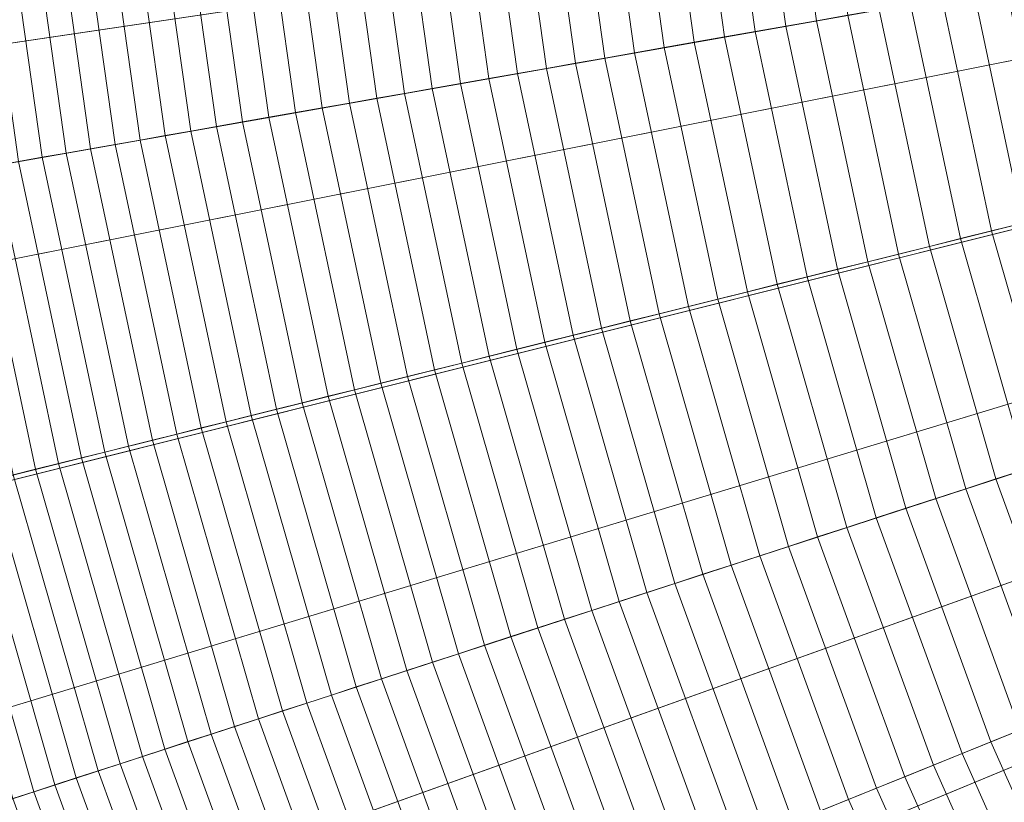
# Model space of a CAD drawing. Header units: centimetres. Extents: x -21.9 to 23.1, y -23 to 22.
# Tile 32 of 192: x -16.3 to -12.4, y -6 to -2.9. Entities that reach past the tile are written whole.
import ezdxf

# ---------------------------------------------------------------- set-up
doc = ezdxf.new("R2010")
doc.units = ezdxf.units.CM
doc.header["$LTSCALE"] = 2.54
doc.layers.add('Lucido design-1', color=7, linetype='Continuous')

# ---------------------------------------------------------------- blocks, each defined once
blk = doc.blocks.new('Gruppo-2-1')
at = {"color": 5, "linetype": 'Continuous', "lineweight": 9}
for points in [[(-21.4002, -2.6751, -949.2271), (-21.2674, -3.7512, -949.2271), (-9.276, -1.9724, -949.2271), (-9.3359, -1.4869, -949.2271)], [(-9.3359, -1.4869, -1010.9271), (-9.276, -1.9724, -1010.9271), (-20.8729, -3.6926, -1010.9271), (-21.0032, -2.636, -1010.9271)], [(-9.3625, -1.5553, -949.2271), (-9.2653, -2.2465, -949.2271), (-21.1844, -4.3481, -949.2271), (-21.3991, -2.8204, -949.2271)], [(-21.2674, -3.7512, -949.2271), (-21.0822, -4.8194, -949.2271), (-9.1925, -2.4544, -949.2271), (-9.276, -1.9724, -949.2271)], [(-9.276, -1.9724, -1010.9271), (-9.1925, -2.4544, -1010.9271), (-20.6911, -4.7416, -1010.9271), (-20.8729, -3.6926, -1010.9271)], [(-13.5487, -1.9953, -933.9263), (-13.4106, -2.9774, -933.9263), (-13.2892, -2.956, -934.0026), (-13.4261, -1.9824, -934.0026)], [(-13.4261, -1.9824, -934.0026), (-13.2892, -2.956, -934.0026), (-13.167, -2.9345, -934.0776), (-13.3026, -1.9694, -934.0776)], [(-13.3026, -1.9694, -934.0776), (-13.167, -2.9345, -934.0776), (-13.044, -2.9128, -934.1512), (-13.1784, -1.9564, -934.1512)], [(-13.9113, -2.0334, -933.689), (-13.7697, -3.0407, -933.689), (-13.6509, -3.0198, -933.7694), (-13.7913, -2.0208, -933.7694)], [(-13.7913, -2.0208, -933.7694), (-13.6509, -3.0198, -933.7694), (-13.5312, -2.9987, -933.8485), (-13.6704, -2.0081, -933.8485)], [(-13.6704, -2.0081, -933.8485), (-13.5312, -2.9987, -933.8485), (-13.4106, -2.9774, -933.9263), (-13.5487, -1.9953, -933.9263)], [(-14.2659, -2.0707, -933.4398), (-14.1209, -3.1026, -933.4398), (-14.0047, -3.0822, -933.5242), (-14.1486, -2.0583, -933.5242)], [(-14.1486, -2.0583, -933.5242), (-14.0047, -3.0822, -933.5242), (-13.8877, -3.0615, -933.6073), (-14.0304, -2.0459, -933.6073)], [(-14.0304, -2.0459, -933.6073), (-13.8877, -3.0615, -933.6073), (-13.7697, -3.0407, -933.689), (-13.9113, -2.0334, -933.689)], [(-14.6121, -2.107, -933.1788), (-14.4637, -3.1631, -933.1788), (-14.3503, -3.1431, -933.2671), (-14.4976, -2.095, -933.2671)], [(-14.4976, -2.095, -933.2671), (-14.3503, -3.1431, -933.2671), (-14.2361, -3.123, -933.3541), (-14.3822, -2.0829, -933.3541)], [(-14.3822, -2.0829, -933.3541), (-14.2361, -3.123, -933.3541), (-14.1209, -3.1026, -933.4398), (-14.2659, -2.0707, -933.4398)], [(-14.9494, -2.1425, -932.9065), (-14.7977, -3.222, -932.9065), (-14.6874, -3.2025, -932.9985), (-14.838, -2.1308, -932.9985)], [(-14.838, -2.1308, -932.9985), (-14.6874, -3.2025, -932.9985), (-14.576, -3.1829, -933.0893), (-14.7255, -2.119, -933.0893)], [(-14.7255, -2.119, -933.0893), (-14.576, -3.1829, -933.0893), (-14.4637, -3.1631, -933.1788), (-14.6121, -2.107, -933.1788)], [(-15.3849, -2.1883, -932.5261), (-15.2289, -3.298, -932.5261), (-15.1227, -3.2793, -932.623), (-15.2776, -2.177, -932.623)], [(-15.2776, -2.177, -932.623), (-15.1227, -3.2793, -932.623), (-15.0154, -3.2604, -932.7187), (-15.1693, -2.1656, -932.7187)], [(-15.1693, -2.1656, -932.7187), (-15.0154, -3.2604, -932.7187), (-14.9071, -3.2413, -932.8132), (-15.0599, -2.1541, -932.8132)], [(-15.0599, -2.1541, -932.8132), (-14.9071, -3.2413, -932.8132), (-14.7977, -3.222, -932.9065), (-14.9494, -2.1425, -932.9065)], [(-15.7002, -2.2214, -932.2283), (-15.5412, -3.3531, -932.2283), (-15.4382, -3.3349, -932.3287), (-15.5962, -2.2105, -932.3287)], [(-15.5962, -2.2105, -932.3287), (-15.4382, -3.3349, -932.3287), (-15.3341, -3.3166, -932.428), (-15.4911, -2.1994, -932.428)], [(-15.4911, -2.1994, -932.428), (-15.3341, -3.3166, -932.428), (-15.2289, -3.298, -932.5261), (-15.3849, -2.1883, -932.5261)], [(-9.2653, -2.2465, -949.2271), (-9.1202, -2.9292, -949.2271), (-20.8637, -5.8572, -949.2271), (-21.1844, -4.3481, -949.2271)], [(-16.105, -2.264, -931.8149), (-15.942, -3.4238, -931.8149), (-15.8435, -3.4064, -931.9199), (-16.0055, -2.2535, -931.9199)], [(-16.0055, -2.2535, -931.9199), (-15.8435, -3.4064, -931.9199), (-15.7438, -3.3888, -932.0238), (-15.9048, -2.2429, -932.0238)], [(-15.9048, -2.2429, -932.0238), (-15.7438, -3.3888, -932.0238), (-15.643, -3.371, -932.1265), (-15.8031, -2.2322, -932.1265)], [(-15.8031, -2.2322, -932.1265), (-15.643, -3.371, -932.1265), (-15.5412, -3.3531, -932.2283), (-15.7002, -2.2214, -932.2283)], [(-16.4913, -2.3046, -931.3841), (-16.3245, -3.4912, -931.3841), (-16.2307, -3.4747, -931.4934), (-16.3965, -2.2946, -931.4934)], [(-16.3965, -2.2946, -931.4934), (-16.2307, -3.4747, -931.4934), (-16.1356, -3.4579, -931.6017), (-16.3005, -2.2845, -931.6017)], [(-16.3005, -2.2845, -931.6017), (-16.1356, -3.4579, -931.6017), (-16.0394, -3.4409, -931.7088), (-16.2034, -2.2743, -931.7088)], [(-16.2034, -2.2743, -931.7088), (-16.0394, -3.4409, -931.7088), (-15.942, -3.4238, -931.8149), (-16.105, -2.264, -931.8149)], [(-21.0822, -4.8194, -949.2271), (-20.8451, -5.8774, -949.2271), (-9.0855, -2.9318, -949.2271), (-9.1925, -2.4544, -949.2271)], [(-9.1925, -2.4544, -1010.9271), (-9.0855, -2.9318, -1010.9271), (-20.4582, -5.7805, -1010.9271), (-20.6911, -4.7416, -1010.9271)], [(-12.544, -2.8246, -934.4318), (-12.3506, -3.7346, -934.4318), (-12.2256, -3.7035, -934.4984), (-12.4171, -2.8022, -934.4984)], [(-12.6701, -2.8468, -934.3637), (-12.4748, -3.7656, -934.3637), (-12.3506, -3.7346, -934.4318), (-12.544, -2.8246, -934.4318)], [(-12.9201, -2.8909, -934.2235), (-12.7211, -3.827, -934.2235), (-12.5984, -3.7964, -934.2943), (-12.7955, -2.8689, -934.2943)], [(-12.7955, -2.8689, -934.2943), (-12.5984, -3.7964, -934.2943), (-12.4748, -3.7656, -934.3637), (-12.6701, -2.8468, -934.3637)], [(-13.167, -2.9345, -934.0776), (-12.9644, -3.8877, -934.0776), (-12.8432, -3.8575, -934.1512), (-13.044, -2.9128, -934.1512)], [(-13.044, -2.9128, -934.1512), (-12.8432, -3.8575, -934.1512), (-12.7211, -3.827, -934.2235), (-12.9201, -2.8909, -934.2235)], [(-9.1202, -2.9292, -949.2271), (-8.9278, -3.6002, -949.2271), (-20.4384, -7.3402, -949.2271), (-20.8637, -5.8572, -949.2271)], [(-20.8451, -5.8774, -949.2271), (-20.5558, -6.9223, -949.2271), (-8.955, -3.4032, -949.2271), (-9.0855, -2.9318, -949.2271)], [(-9.0855, -2.9318, -1010.9271), (-8.955, -3.4032, -1010.9271), (-20.1741, -6.8065, -1010.9271), (-20.4582, -5.7805, -1010.9271)], [(-13.4106, -2.9774, -933.9263), (-13.2044, -3.9475, -933.9263), (-13.0848, -3.9177, -934.0026), (-13.2892, -2.956, -934.0026)], [(-13.2892, -2.956, -934.0026), (-13.0848, -3.9177, -934.0026), (-12.9644, -3.8877, -934.0776), (-13.167, -2.9345, -934.0776)], [(-13.6509, -3.0198, -933.7694), (-13.4411, -4.0066, -933.7694), (-13.3232, -3.9771, -933.8485), (-13.5312, -2.9987, -933.8485)], [(-13.5312, -2.9987, -933.8485), (-13.3232, -3.9771, -933.8485), (-13.2044, -3.9475, -933.9263), (-13.4106, -2.9774, -933.9263)], [(-13.7697, -3.0407, -933.689), (-13.5582, -4.0357, -933.689), (-13.4411, -4.0066, -933.7694), (-13.6509, -3.0198, -933.7694)], [(-14.0047, -3.0822, -933.5242), (-13.7898, -4.0935, -933.5242), (-13.6744, -4.0647, -933.6073), (-13.8877, -3.0615, -933.6073)], [(-13.8877, -3.0615, -933.6073), (-13.6744, -4.0647, -933.6073), (-13.5582, -4.0357, -933.689), (-13.7697, -3.0407, -933.689)], [(-14.2361, -3.123, -933.3541), (-14.0177, -4.1503, -933.3541), (-13.9042, -4.122, -933.4398), (-14.1209, -3.1026, -933.4398)], [(-14.1209, -3.1026, -933.4398), (-13.9042, -4.122, -933.4398), (-13.7898, -4.0935, -933.5242), (-14.0047, -3.0822, -933.5242)], [(-14.4637, -3.1631, -933.1788), (-14.2419, -4.2062, -933.1788), (-14.1303, -4.1784, -933.2671), (-14.3503, -3.1431, -933.2671)], [(-14.3503, -3.1431, -933.2671), (-14.1303, -4.1784, -933.2671), (-14.0177, -4.1503, -933.3541), (-14.2361, -3.123, -933.3541)], [(-14.6874, -3.2025, -932.9985), (-14.4623, -4.2612, -932.9985), (-14.3526, -4.2338, -933.0893), (-14.576, -3.1829, -933.0893)], [(-14.576, -3.1829, -933.0893), (-14.3526, -4.2338, -933.0893), (-14.2419, -4.2062, -933.1788), (-14.4637, -3.1631, -933.1788)], [(-14.9071, -3.2413, -932.8132), (-14.6788, -4.3151, -932.8132), (-14.5711, -4.2883, -932.9065), (-14.7977, -3.222, -932.9065)], [(-14.7977, -3.222, -932.9065), (-14.5711, -4.2883, -932.9065), (-14.4623, -4.2612, -932.9985), (-14.6874, -3.2025, -932.9985)], [(-15.1227, -3.2793, -932.623), (-14.8912, -4.3681, -932.623), (-14.7855, -4.3417, -932.7187), (-15.0154, -3.2604, -932.7187)], [(-15.0154, -3.2604, -932.7187), (-14.7855, -4.3417, -932.7187), (-14.6788, -4.3151, -932.8132), (-14.9071, -3.2413, -932.8132)], [(-15.3341, -3.3166, -932.428), (-15.0995, -4.42, -932.428), (-14.9959, -4.3942, -932.5261), (-15.2289, -3.298, -932.5261)], [(-15.2289, -3.298, -932.5261), (-14.9959, -4.3942, -932.5261), (-14.8912, -4.3681, -932.623), (-15.1227, -3.2793, -932.623)], [(-15.5412, -3.3531, -932.2283), (-15.3036, -4.4709, -932.2283), (-15.2021, -4.4456, -932.3287), (-15.4382, -3.3349, -932.3287)], [(-15.4382, -3.3349, -932.3287), (-15.2021, -4.4456, -932.3287), (-15.0995, -4.42, -932.428), (-15.3341, -3.3166, -932.428)], [(-15.8435, -3.4064, -931.9199), (-15.6014, -4.5452, -931.9199), (-15.5032, -4.5207, -932.0238), (-15.7438, -3.3888, -932.0238)], [(-15.7438, -3.3888, -932.0238), (-15.5032, -4.5207, -932.0238), (-15.4039, -4.4959, -932.1265), (-15.643, -3.371, -932.1265)], [(-15.643, -3.371, -932.1265), (-15.4039, -4.4959, -932.1265), (-15.3036, -4.4709, -932.2283), (-15.5412, -3.3531, -932.2283)], [(-20.5558, -6.9223, -949.2271), (-20.2153, -7.9517, -949.2271), (-8.8014, -3.8677, -949.2271), (-8.955, -3.4032, -949.2271)], [(-8.955, -3.4032, -1010.9271), (-8.8014, -3.8677, -1010.9271), (-19.8398, -7.8173, -1010.9271), (-20.1741, -6.8065, -1010.9271)], [(-16.0394, -3.4409, -931.7088), (-15.7945, -4.5933, -931.7088), (-15.6985, -4.5694, -931.8149), (-15.942, -3.4238, -931.8149)], [(-15.942, -3.4238, -931.8149), (-15.6985, -4.5694, -931.8149), (-15.6014, -4.5452, -931.9199), (-15.8435, -3.4064, -931.9199)], [(-16.2307, -3.4747, -931.4934), (-15.9829, -4.6403, -931.4934), (-15.8893, -4.6169, -931.6017), (-16.1356, -3.4579, -931.6017)], [(-16.1356, -3.4579, -931.6017), (-15.8893, -4.6169, -931.6017), (-15.7945, -4.5933, -931.7088), (-16.0394, -3.4409, -931.7088)], [(-16.4172, -3.5075, -931.2737), (-16.1667, -4.6861, -931.2737), (-16.0754, -4.6633, -931.3841), (-16.3245, -3.4912, -931.3841)], [(-16.3245, -3.4912, -931.3841), (-16.0754, -4.6633, -931.3841), (-15.9829, -4.6403, -931.4934), (-16.2307, -3.4747, -931.4934)], [(-16.5989, -3.5396, -931.0499), (-16.3457, -4.7307, -931.0499), (-16.2568, -4.7086, -931.1623), (-16.5086, -3.5237, -931.1623)], [(-16.5086, -3.5237, -931.1623), (-16.2568, -4.7086, -931.1623), (-16.1667, -4.6861, -931.2737), (-16.4172, -3.5075, -931.2737)], [(-8.9278, -3.6002, -949.2271), (-8.6891, -4.2561, -949.2271), (-19.9108, -8.7899, -949.2271), (-20.4384, -7.3402, -949.2271)], [(-12.4748, -3.7656, -934.3637), (-12.2159, -4.6685, -934.3637), (-12.0941, -4.629, -934.4318), (-12.3506, -3.7346, -934.4318)], [(-12.5984, -3.7964, -934.2943), (-12.337, -4.7079, -934.2943), (-12.2159, -4.6685, -934.3637), (-12.4748, -3.7656, -934.3637)], [(-12.7211, -3.827, -934.2235), (-12.4574, -4.747, -934.2235), (-12.337, -4.7079, -934.2943), (-12.5984, -3.7964, -934.2943)], [(-12.8432, -3.8575, -934.1512), (-12.5769, -4.7858, -934.1512), (-12.4574, -4.747, -934.2235), (-12.7211, -3.827, -934.2235)], [(-20.2153, -7.9517, -949.2271), (-19.825, -8.9632, -949.2271), (-8.6252, -4.3241, -949.2271), (-8.8014, -3.8677, -949.2271)], [(-8.8014, -3.8677, -1010.9271), (-8.6252, -4.3241, -1010.9271), (-19.4566, -8.8106, -1010.9271), (-19.8398, -7.8173, -1010.9271)], [(-13.0848, -3.9177, -934.0026), (-12.8138, -4.8628, -934.0026), (-12.6958, -4.8245, -934.0776), (-12.9644, -3.8877, -934.0776)], [(-12.9644, -3.8877, -934.0776), (-12.6958, -4.8245, -934.0776), (-12.5769, -4.7858, -934.1512), (-12.8432, -3.8575, -934.1512)], [(-13.2044, -3.9475, -933.9263), (-12.931, -4.9009, -933.9263), (-12.8138, -4.8628, -934.0026), (-13.0848, -3.9177, -934.0026)], [(-13.3232, -3.9771, -933.8485), (-13.0475, -4.9387, -933.8485), (-12.931, -4.9009, -933.9263), (-13.2044, -3.9475, -933.9263)], [(-13.5582, -4.0357, -933.689), (-13.2778, -5.0136, -933.689), (-13.1631, -4.9763, -933.7694), (-13.4411, -4.0066, -933.7694)], [(-13.4411, -4.0066, -933.7694), (-13.1631, -4.9763, -933.7694), (-13.0475, -4.9387, -933.8485), (-13.3232, -3.9771, -933.8485)], [(-13.6744, -4.0647, -933.6073), (-13.3917, -5.0506, -933.6073), (-13.2778, -5.0136, -933.689), (-13.5582, -4.0357, -933.689)], [(-13.7898, -4.0935, -933.5242), (-13.5048, -5.0873, -933.5242), (-13.3917, -5.0506, -933.6073), (-13.6744, -4.0647, -933.6073)], [(-14.0177, -4.1503, -933.3541), (-13.7282, -5.1599, -933.3541), (-13.6169, -5.1238, -933.4398), (-13.9042, -4.122, -933.4398)], [(-13.9042, -4.122, -933.4398), (-13.6169, -5.1238, -933.4398), (-13.5048, -5.0873, -933.5242), (-13.7898, -4.0935, -933.5242)], [(-14.1303, -4.1784, -933.2671), (-13.8386, -5.1958, -933.2671), (-13.7282, -5.1599, -933.3541), (-14.0177, -4.1503, -933.3541)], [(-14.3526, -4.2338, -933.0893), (-14.0565, -5.2666, -933.0893), (-13.948, -5.2313, -933.1788), (-14.2419, -4.2062, -933.1788)], [(-14.2419, -4.2062, -933.1788), (-13.948, -5.2313, -933.1788), (-13.8386, -5.1958, -933.2671), (-14.1303, -4.1784, -933.2671)], [(-14.4623, -4.2612, -932.9985), (-14.164, -5.3015, -932.9985), (-14.0565, -5.2666, -933.0893), (-14.3526, -4.2338, -933.0893)], [(-8.6891, -4.2561, -949.2271), (-8.4052, -4.8937, -949.2271), (-19.2833, -10.1993, -949.2271), (-19.9108, -8.7899, -949.2271)], [(-14.5711, -4.2883, -932.9065), (-14.2706, -5.3361, -932.9065), (-14.164, -5.3015, -932.9985), (-14.4623, -4.2612, -932.9985)], [(-14.7855, -4.3417, -932.7187), (-14.4808, -5.4045, -932.7187), (-14.3762, -5.3705, -932.8132), (-14.6788, -4.3151, -932.8132)], [(-14.6788, -4.3151, -932.8132), (-14.3762, -5.3705, -932.8132), (-14.2706, -5.3361, -932.9065), (-14.5711, -4.2883, -932.9065)], [(-19.825, -8.9632, -949.2271), (-19.3858, -9.9544, -949.2271), (-8.4271, -4.7713, -949.2271), (-8.6252, -4.3241, -949.2271)], [(-8.6252, -4.3241, -1010.9271), (-8.4271, -4.7713, -1010.9271), (-19.0252, -9.7839, -1010.9271), (-19.4566, -8.8106, -1010.9271)], [(-14.8912, -4.3681, -932.623), (-14.5844, -5.4381, -932.623), (-14.4808, -5.4045, -932.7187), (-14.7855, -4.3417, -932.7187)], [(-15.0995, -4.42, -932.428), (-14.7886, -5.5045, -932.428), (-14.687, -5.4715, -932.5261), (-14.9959, -4.3942, -932.5261)], [(-14.9959, -4.3942, -932.5261), (-14.687, -5.4715, -932.5261), (-14.5844, -5.4381, -932.623), (-14.8912, -4.3681, -932.623)], [(-15.2021, -4.4456, -932.3287), (-14.8891, -5.5371, -932.3287), (-14.7886, -5.5045, -932.428), (-15.0995, -4.42, -932.428)], [(-15.4039, -4.4959, -932.1265), (-15.0869, -5.6014, -932.1265), (-14.9886, -5.5694, -932.2283), (-15.3036, -4.4709, -932.2283)], [(-15.3036, -4.4709, -932.2283), (-14.9886, -5.5694, -932.2283), (-14.8891, -5.5371, -932.3287), (-15.2021, -4.4456, -932.3287)], [(-15.5032, -4.5207, -932.0238), (-15.1843, -5.633, -932.0238), (-15.0869, -5.6014, -932.1265), (-15.4039, -4.4959, -932.1265)], [(-15.6985, -4.5694, -931.8149), (-15.3757, -5.6952, -931.8149), (-15.2805, -5.6643, -931.9199), (-15.6014, -4.5452, -931.9199)], [(-15.6014, -4.5452, -931.9199), (-15.2805, -5.6643, -931.9199), (-15.1843, -5.633, -932.0238), (-15.5032, -4.5207, -932.0238)], [(-15.8893, -4.6169, -931.6017), (-15.5626, -5.756, -931.6017), (-15.4697, -5.7258, -931.7088), (-15.7945, -4.5933, -931.7088)], [(-15.7945, -4.5933, -931.7088), (-15.4697, -5.7258, -931.7088), (-15.3757, -5.6952, -931.8149), (-15.6985, -4.5694, -931.8149)], [(-15.9829, -4.6403, -931.4934), (-15.6544, -5.7858, -931.4934), (-15.5626, -5.756, -931.6017), (-15.8893, -4.6169, -931.6017)], [(-16.1667, -4.6861, -931.2737), (-15.8346, -5.8443, -931.2737), (-15.7451, -5.8152, -931.3841), (-16.0754, -4.6633, -931.3841)], [(-16.0754, -4.6633, -931.3841), (-15.7451, -5.8152, -931.3841), (-15.6544, -5.7858, -931.4934), (-15.9829, -4.6403, -931.4934)], [(-16.3457, -4.7307, -931.0499), (-16.01, -5.9013, -931.0499), (-15.9229, -5.873, -931.1623), (-16.2568, -4.7086, -931.1623)], [(-16.2568, -4.7086, -931.1623), (-15.9229, -5.873, -931.1623), (-15.8346, -5.8443, -931.2737), (-16.1667, -4.6861, -931.2737)], [(-12.4574, -4.747, -934.2235), (-12.13, -5.6463, -934.2235), (-12.0127, -5.5989, -934.2943), (-12.337, -4.7079, -934.2943)], [(-16.4334, -4.7526, -930.9365), (-16.096, -5.9292, -930.9365), (-16.01, -5.9013, -931.0499), (-16.3457, -4.7307, -931.0499)], [(-12.5769, -4.7858, -934.1512), (-12.2466, -5.6934, -934.1512), (-12.13, -5.6463, -934.2235), (-12.4574, -4.747, -934.2235)], [(-19.3858, -9.9544, -949.2271), (-18.8986, -10.923, -949.2271), (-8.2072, -5.2084, -949.2271), (-8.4271, -4.7713, -949.2271)], [(-8.4271, -4.7713, -1010.9271), (-8.2072, -5.2084, -1010.9271), (-18.5469, -10.735, -1010.9271), (-19.0252, -9.7839, -1010.9271)], [(-16.6051, -4.7954, -930.7066), (-16.2643, -5.9839, -930.7066), (-16.1807, -5.9568, -930.822), (-16.5198, -4.7742, -930.822)], [(-16.5198, -4.7742, -930.822), (-16.1807, -5.9568, -930.822), (-16.096, -5.9292, -930.9365), (-16.4334, -4.7526, -930.9365)], [(-12.6958, -4.8245, -934.0776), (-12.3625, -5.7402, -934.0776), (-12.2466, -5.6934, -934.1512), (-12.5769, -4.7858, -934.1512)], [(-16.689, -4.8163, -930.5903), (-16.3466, -6.0107, -930.5903), (-16.2643, -5.9839, -930.7066), (-16.6051, -4.7954, -930.7066)], [(-12.8138, -4.8628, -934.0026), (-12.4775, -5.7867, -934.0026), (-12.3625, -5.7402, -934.0776), (-12.6958, -4.8245, -934.0776)], [(-12.931, -4.9009, -933.9263), (-12.5918, -5.8329, -933.9263), (-12.4775, -5.7867, -934.0026), (-12.8138, -4.8628, -934.0026)], [(-8.4052, -4.8937, -949.2271), (-8.0775, -5.51, -949.2271), (-18.559, -11.5615, -949.2271), (-19.2833, -10.1993, -949.2271)], [(-13.0475, -4.9387, -933.8485), (-12.7053, -5.8787, -933.8485), (-12.5918, -5.8329, -933.9263), (-12.931, -4.9009, -933.9263)], [(-13.1631, -4.9763, -933.7694), (-12.818, -5.9243, -933.7694), (-12.7053, -5.8787, -933.8485), (-13.0475, -4.9387, -933.8485)], [(-13.2778, -5.0136, -933.689), (-12.9299, -5.9695, -933.689), (-12.818, -5.9243, -933.7694), (-13.1631, -4.9763, -933.7694)], [(-13.3917, -5.0506, -933.6073), (-13.041, -6.0143, -933.6073), (-12.9299, -5.9695, -933.689), (-13.2778, -5.0136, -933.689)], [(-13.5048, -5.0873, -933.5242), (-13.1512, -6.0589, -933.5242), (-13.041, -6.0143, -933.6073), (-13.3917, -5.0506, -933.6073)], [(-13.6169, -5.1238, -933.4398), (-13.2605, -6.103, -933.4398), (-13.1512, -6.0589, -933.5242), (-13.5048, -5.0873, -933.5242)], [(-13.7282, -5.1599, -933.3541), (-13.369, -6.1469, -933.3541), (-13.2605, -6.103, -933.4398), (-13.6169, -5.1238, -933.4398)], [(-13.8386, -5.1958, -933.2671), (-13.4766, -6.1903, -933.2671), (-13.369, -6.1469, -933.3541), (-13.7282, -5.1599, -933.3541)], [(-18.8986, -10.923, -949.2271), (-18.3644, -11.8665, -949.2271), (-7.9662, -5.634, -949.2271), (-8.2072, -5.2084, -949.2271)], [(-8.2072, -5.2084, -1010.9271), (-7.9662, -5.634, -1010.9271), (-18.0223, -11.6614, -1010.9271), (-18.5469, -10.735, -1010.9271)], [(-13.948, -5.2313, -933.1788), (-13.5832, -6.2334, -933.1788), (-13.4766, -6.1903, -933.2671), (-13.8386, -5.1958, -933.2671)], [(-14.0565, -5.2666, -933.0893), (-13.689, -6.2762, -933.0893), (-13.5832, -6.2334, -933.1788), (-13.948, -5.2313, -933.1788)], [(-14.164, -5.3015, -932.9985), (-13.7939, -6.3185, -932.9985), (-13.689, -6.2762, -933.0893), (-14.0565, -5.2666, -933.0893)], [(-14.3762, -5.3705, -932.8132), (-14.0007, -6.4021, -932.8132), (-13.8978, -6.3605, -932.9065), (-14.2706, -5.3361, -932.9065)], [(-14.2706, -5.3361, -932.9065), (-13.8978, -6.3605, -932.9065), (-13.7939, -6.3185, -932.9985), (-14.164, -5.3015, -932.9985)], [(-14.4808, -5.4045, -932.7187), (-14.1027, -6.4433, -932.7187), (-14.0007, -6.4021, -932.8132), (-14.3762, -5.3705, -932.8132)], [(-14.5844, -5.4381, -932.623), (-14.2037, -6.4841, -932.623), (-14.1027, -6.4433, -932.7187), (-14.4808, -5.4045, -932.7187)], [(-14.687, -5.4715, -932.5261), (-14.3037, -6.5245, -932.5261), (-14.2037, -6.4841, -932.623), (-14.5844, -5.4381, -932.623)], [(-14.7886, -5.5045, -932.428), (-14.4028, -6.5645, -932.428), (-14.3037, -6.5245, -932.5261), (-14.687, -5.4715, -932.5261)], [(-8.0775, -5.51, -949.2271), (-7.7076, -6.1019, -949.2271), (-17.7414, -12.8698, -949.2271), (-18.559, -11.5615, -949.2271)], [(-14.8891, -5.5371, -932.3287), (-14.5008, -6.6041, -932.3287), (-14.4028, -6.5645, -932.428), (-14.7886, -5.5045, -932.428)], [(-15.0869, -5.6014, -932.1265), (-14.6936, -6.682, -932.1265), (-14.5977, -6.6433, -932.2283), (-14.9886, -5.5694, -932.2283)], [(-14.9886, -5.5694, -932.2283), (-14.5977, -6.6433, -932.2283), (-14.5008, -6.6041, -932.3287), (-14.8891, -5.5371, -932.3287)], [(-15.1843, -5.633, -932.0238), (-14.7885, -6.7204, -932.0238), (-14.6936, -6.682, -932.1265), (-15.0869, -5.6014, -932.1265)], [(-18.3644, -11.8665, -949.2271), (-17.7839, -12.7822, -949.2271), (-7.7043, -6.0472, -949.2271), (-7.9662, -5.634, -949.2271)], [(-7.9662, -5.634, -1010.9271), (-7.7043, -6.0472, -1010.9271), (-17.4523, -12.5607, -1010.9271), (-18.0223, -11.6614, -1010.9271)], [(-15.2805, -5.6643, -931.9199), (-14.8823, -6.7583, -931.9199), (-14.7885, -6.7204, -932.0238), (-15.1843, -5.633, -932.0238)], [(-15.3757, -5.6952, -931.8149), (-14.9751, -6.7958, -931.8149), (-14.8823, -6.7583, -931.9199), (-15.2805, -5.6643, -931.9199)], [(-15.5626, -5.756, -931.6017), (-15.1574, -6.8694, -931.6017), (-15.0668, -6.8328, -931.7088), (-15.4697, -5.7258, -931.7088)], [(-15.4697, -5.7258, -931.7088), (-15.0668, -6.8328, -931.7088), (-14.9751, -6.7958, -931.8149), (-15.3757, -5.6952, -931.8149)], [(-15.6544, -5.7858, -931.4934), (-15.2469, -6.9056, -931.4934), (-15.1574, -6.8694, -931.6017), (-15.5626, -5.756, -931.6017)], [(-12.4775, -5.7867, -934.0026), (-12.0776, -6.6849, -934.0026), (-11.9661, -6.6305, -934.0776), (-12.3625, -5.7402, -934.0776)], [(-15.7451, -5.8152, -931.3841), (-15.3352, -6.9413, -931.3841), (-15.2469, -6.9056, -931.4934), (-15.6544, -5.7858, -931.4934)], [(-12.5918, -5.8329, -933.9263), (-12.1884, -6.7389, -933.9263), (-12.0776, -6.6849, -934.0026), (-12.4775, -5.7867, -934.0026)], [(-15.8346, -5.8443, -931.2737), (-15.4225, -6.9765, -931.2737), (-15.3352, -6.9413, -931.3841), (-15.7451, -5.8152, -931.3841)], [(-12.7053, -5.8787, -933.8485), (-12.2985, -6.7926, -933.8485), (-12.1884, -6.7389, -933.9263), (-12.5918, -5.8329, -933.9263)], [(-16.01, -5.9013, -931.0499), (-15.5935, -7.0456, -931.0499), (-15.5086, -7.0113, -931.1623), (-15.9229, -5.873, -931.1623)], [(-15.9229, -5.873, -931.1623), (-15.5086, -7.0113, -931.1623), (-15.4225, -6.9765, -931.2737), (-15.8346, -5.8443, -931.2737)], [(-12.818, -5.9243, -933.7694), (-12.4077, -6.8459, -933.7694), (-12.2985, -6.7926, -933.8485), (-12.7053, -5.8787, -933.8485)], [(-16.096, -5.9292, -930.9365), (-15.6773, -7.0795, -930.9365), (-15.5935, -7.0456, -931.0499), (-16.01, -5.9013, -931.0499)], [(-16.2643, -5.9839, -930.7066), (-15.8414, -7.1458, -930.7066), (-15.7599, -7.1129, -930.822), (-16.1807, -5.9568, -930.822)], [(-16.1807, -5.9568, -930.822), (-15.7599, -7.1129, -930.822), (-15.6773, -7.0795, -930.9365), (-16.096, -5.9292, -930.9365)], [(-12.9299, -5.9695, -933.689), (-12.5162, -6.8988, -933.689), (-12.4077, -6.8459, -933.7694), (-12.818, -5.9243, -933.7694)], [(-16.3466, -6.0107, -930.5903), (-15.9216, -7.1782, -930.5903), (-15.8414, -7.1458, -930.7066), (-16.2643, -5.9839, -930.7066)], [(-13.041, -6.0143, -933.6073), (-12.6238, -6.9513, -933.6073), (-12.5162, -6.8988, -933.689), (-12.9299, -5.9695, -933.689)], [(-16.4277, -6.037, -930.4729), (-16.0007, -7.2101, -930.4729), (-15.9216, -7.1782, -930.5903), (-16.3466, -6.0107, -930.5903)], [(-13.1512, -6.0589, -933.5242), (-12.7306, -7.0034, -933.5242), (-12.6238, -6.9513, -933.6073), (-13.041, -6.0143, -933.6073)]]:
    blk.add_3dface(points, dxfattribs=at)

msp = doc.modelspace()

# ---------------------------------------------------------------- block references
at = {"layer": 'Lucido design-1', "color": 5, "true_color": 0x0000ff}
msp.add_blockref('Gruppo-2-1', (0, 0), dxfattribs=at)

doc.saveas('drawing.dxf')
